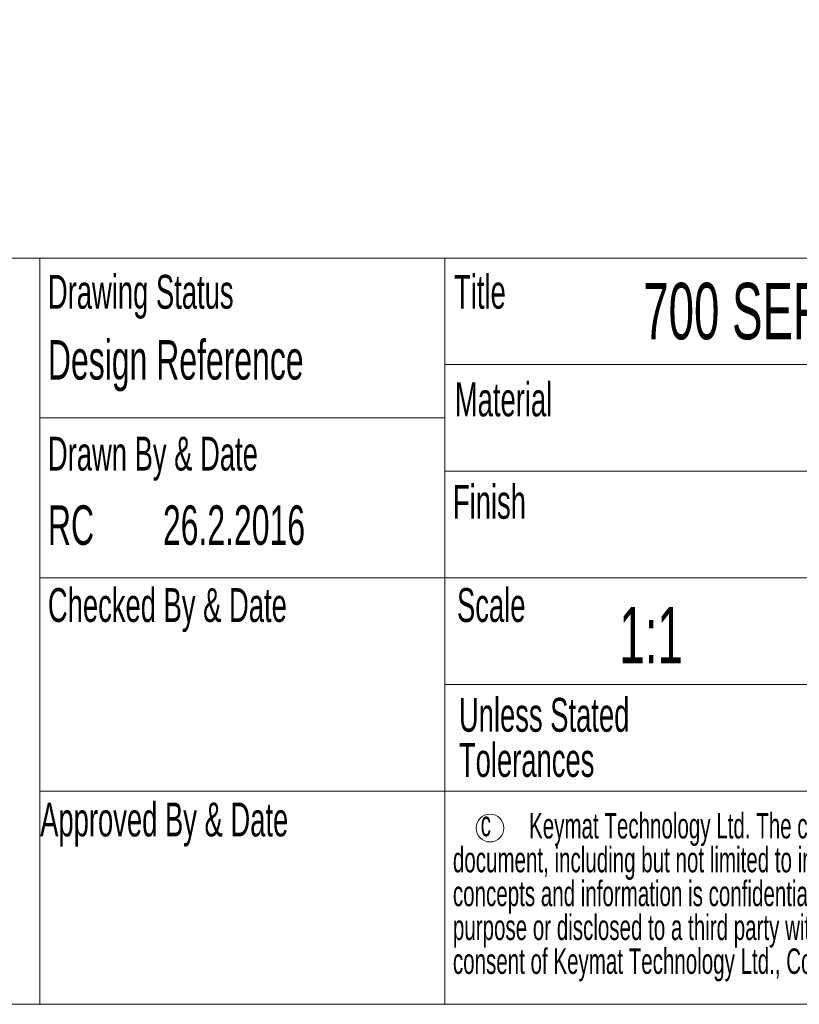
# Paper-space layout 'Sheet4' of a CAD drawing. Header units: millimetres. Extents: x 5 to 415, y 5 to 292.
# Tile 2 of 9: x 208 to 281, y 5 to 97. Entities that reach past the tile are written whole.
import ezdxf

# ---------------------------------------------------------------- set-up
doc = ezdxf.new("R2010")
doc.units = ezdxf.units.MM
doc.styles.add('SLDTEXTSTYLE0', font='TXT', dxfattribs={"width": 0.605})
doc.styles.add('SLDTEXTSTYLE2', font='TXT', dxfattribs={"width": 0.567742})
doc.styles.add('SLDTEXTSTYLE3', font='TXT', dxfattribs={"width": 0.57})

# ---------------------------------------------------------------- blocks, each defined once
blk = doc.blocks.new('SW_NOTE_19')
at = {"color": 0, "linetype": 'Continuous', "lineweight": 0, "attachment_point": 1}
for s, insert, char_height, style in [('Storm Interface', (0, 3.4), 2.64583, 'SLDTEXTSTYLE0'), ('14 Bentinck Court', (0, -0.128), 2.64583, 'SLDTEXTSTYLE0'), ('Bentinck Road', (0, -3.656), 2.64583, 'SLDTEXTSTYLE0'), ('West Drayton', (0, -7.183), 2.64583, 'SLDTEXTSTYLE0'), ('Middlesex', (0, -10.711), 2.6458, 'SLDTEXTSTYLE0'), ('UB7 7RQ. England', (0, -14.239), 2.64583, 'SLDTEXTSTYLE0'), ('tel:        +44 (0) 1895 431421', (0, -21.294), 2.64583, 'SLDTEXTSTYLE2'), ('fax:       +44 (0) 1895 431132', (0, -24.822), 2.64583, 'SLDTEXTSTYLE3'), ('email:sales@storm-interface.com', (0, -28.35), 2.64583, 'SLDTEXTSTYLE0'), ('website:www.storm-interface.com', (0, -31.878), 2.64583, 'SLDTEXTSTYLE0')]:
    blk.add_mtext(s, dxfattribs=dict(at, insert=insert, char_height=char_height, style=style))
blk = doc.blocks.new('SW_NOTE_20')
at = {"color": 0, "linetype": 'Continuous', "lineweight": 0, "char_height": 3.175, "attachment_point": 1, "style": 'SLDTEXTSTYLE0'}
for s, insert in [('Unless Stated', (0, 4.08)), ('Tolerances', (0, -0.153))]:
    blk.add_mtext(s, dxfattribs=dict(at, insert=insert))
blk = doc.blocks.new('SW_NOTE_22')
at = {"color": 0, "linetype": 'Continuous', "lineweight": 0, "char_height": 2.38125, "attachment_point": 1, "style": 'SLDTEXTSTYLE0'}
for s, insert in [('Keymat Technology Ltd. The content of this communication and/or', (7.144, 3.06)), ('document, including but not limited to images, specifications, designs,', (0, -0.115)), ('concepts and information is confidential and is not to be used for any', (0, -3.29)), ('purpose or disclosed to a third party without the express and written', (0, -6.465)), ('consent of Keymat Technology Ltd., Copyright 2016. All rights reserved.', (0, -9.64))]:
    blk.add_mtext(s, dxfattribs=dict(at, insert=insert))

psp = doc.layouts.new('Sheet4')

# ---------------------------------------------------------------- linework, layer by layer
at = {"color": 7, "linetype": 'Continuous', "lineweight": 0}
for p, q in [((415, 75), (155, 75)), ((210, 75), (210, 5)), ((248, 75), (248, 5)), ((248, 65), (415, 65)), ((210, 60), (248, 60)), ((248, 55), (415, 55)), ((210, 45), (415, 45)), ((248, 35), (415, 35)), ((210, 25), (248, 25)), ((248, 25), (415, 25)), ((5, 5), (415, 5))]:
    psp.add_line(p, q, dxfattribs=at)
at = {"color": 7, "linetype": 'Continuous', "lineweight": 15}
psp.add_circle((252.218, 21.527), 1.302, dxfattribs=at)

# ---------------------------------------------------------------- block references
at = {"color": 7, "linetype": 'Continuous', "lineweight": 0}
for name, p in [('SW_NOTE_19', (156.731, 44.973)), ('SW_NOTE_20', (249.307, 29.661)), ('SW_NOTE_22', (248.743, 19.876))]:
    psp.add_blockref(name, p, dxfattribs=at)

# ---------------------------------------------------------------- texts
at = {"color": 7, "linetype": 'Continuous', "lineweight": 0, "attachment_point": 1, "style": 'SLDTEXTSTYLE0'}
for s, insert, char_height in [('KEYPAD IS DESIGNED TO BE SECURED WITH 4 x M3 LOCKNUTS, WASHERS AND CLAMP BRACKETS.', (25.705, 97.287), 3.70417), ('Drawing Status', (210.75, 73.42), 3.175), ('Title', (248.851, 73.42), 3.175), ('700 SERIES PANEL MOUNT DETAILS', (266.597, 72.668), 5.29167), ('Design Reference', (210.75, 67.3), 3.70417), ('Material', (248.927, 63.324), 3.175), ('Drawn By & Date', (210.75, 58.239), 3.175), ('Finish', (248.743, 53.72), 3.175), ('RC', (210.75, 51.8), 3.7042), ('26.2.2016', (221.542, 51.8), 3.7042), ('Checked By & Date', (210.75, 44.039), 3.175), ('Scale', (249.127, 44.039), 3.175), ('1:1', (264.356, 42.27), 5.2917), ('Approved By & Date', (210.024, 23.925), 3.175), ('c', (251.349, 23.147), 2.381)]:
    psp.add_mtext(s, dxfattribs=dict(at, insert=insert, char_height=char_height))

doc.saveas('drawing.dxf')
